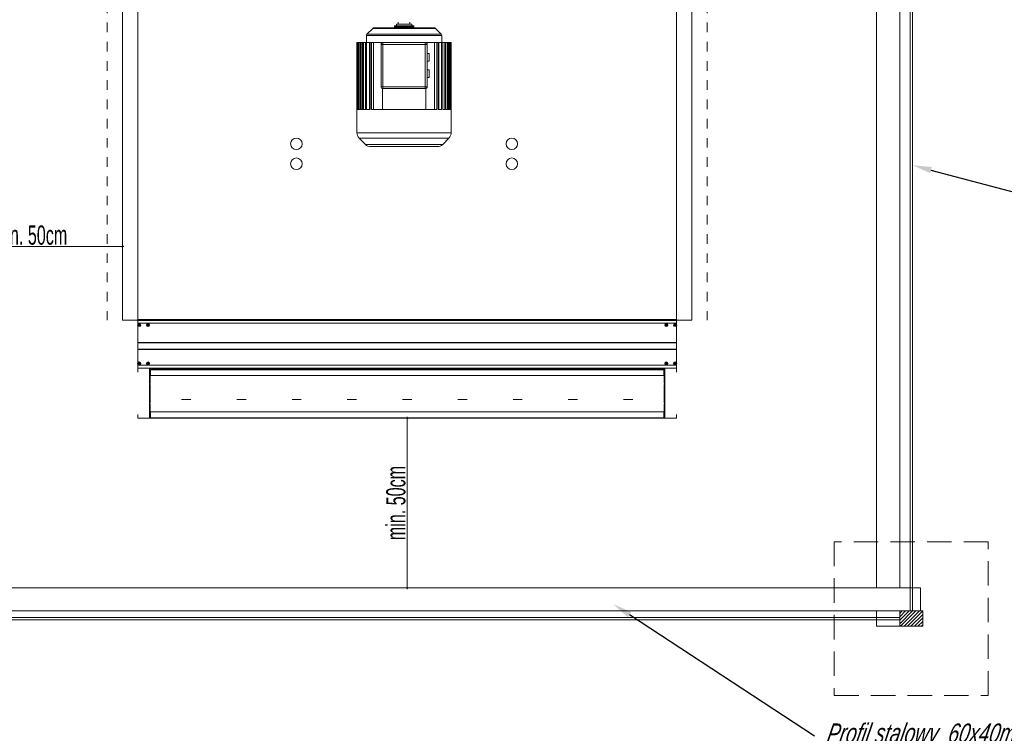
# Model space of a CAD drawing. Header units: millimetres. Extents: x -3034 to 546681, y -100001 to 133386.
# Tile 7 of 173: x 73241 to 75800, y -35908 to -34052. Entities that reach past the tile are written whole.
import ezdxf
from ezdxf import colors
from ezdxf.entities.mleader import LeaderData, LeaderLine
from ezdxf.math import Vec2, Vec3

# ---------------------------------------------------------------- set-up
doc = ezdxf.new("R2010")
doc.units = ezdxf.units.MM
doc.linetypes.add('Dashed2cust', pattern=[50, 25, -25])
doc.linetypes.add('HIDDEN', pattern=[9.525, 6.35, -3.175])
doc.layers.get('Defpoints').update_dxf_attribs({"color": 252})
doc.layers.add('112M-4-4P_DXF_CONTINUOUS_LINE', color=7, linetype='Continuous')
doc.layers.add('30X30_SH55_DXF_CONTINUOUS_LINE', color=7, linetype='Continuous')
for name, color, linetype, lineweight in [('A-widok', 7, 'Continuous', 15), ('I_WYMIARY', 6, 'Continuous', 18), ('PAB - opisy ogólne', 7, 'Continuous', 18)]:
    doc.layers.add(name, color=color, linetype=linetype, lineweight=lineweight)
doc.styles.add('DETALE1_20', font='arial.ttf', dxfattribs={"width": 0.6, "height": 50})
doc.styles.add('ROMANS-ITALIC', font='ariali.ttf', dxfattribs={"width": 0.7, "oblique": 12})
doc.dimstyles.new('Detale 1_20', dxfattribs={"dimscale": 0.12, "dimtxt": 50, "dimasz": 5, "dimexe": 50, "dimexo": 0, "dimgap": 30, "dimtad": 1, "dimdec": 0, "dimzin": 9, "dimdsep": 46, "dimtxsty": 'DETALE1_20', "dimblk1": 'DIM_KRESKA_', "dimblk2": 'DIM_KRESKA_', "dimsah": 1, "dimcen": 0, "dimse1": 1, "dimse2": 1, "dimclrd": 256, "dimclre": 256, "dimclrt": 256, "dimadec": 0, "dimazin": 0, "dimtfac": 0.01, "dimtdec": 1, "dimtix": 1, "dimtofl": 0, "dimtmove": 0, "dimatfit": 3, "dimfxl": 1, "dimtolj": 1, "dimtzin": 12, "dimlwd": -1, "dimarcsym": 0})

# ---------------------------------------------------------------- blocks, each defined once
blk = doc.blocks.new('DIM_KRESKA_')
for p, q in [((-6, 0), (6, 0)), ((0, 14), (0, -14))]:
    blk.add_line(p, q)
at = {"const_width": 1.2}
blk.add_lwpolyline([(-4.2, -4.2), (4.2, 4.2)], dxfattribs=at)
blk = doc.blocks.new('*D242')
at = {"layer": 'Defpoints', "color": 0}
for p in [(73028, -34641.4), (73028, -34820.1), (73508, -34833.5)]:
    blk.add_point(p, dxfattribs=at)
at = {"layer": 'I_WYMIARY'}
blk.add_line((73507.4, -34641.4), (73028.6, -34641.4), dxfattribs=at)
at = {"layer": 'I_WYMIARY', "xscale": 0.6, "yscale": 0.6, "zscale": 0.6, "rotation": 180}
blk.add_blockref('DIM_KRESKA_', (73028, -34641.4), dxfattribs=at)
at = {"layer": 'I_WYMIARY', "xscale": 0.6, "yscale": 0.6, "zscale": 0.6}
blk.add_blockref('DIM_KRESKA_', (73508, -34641.4), dxfattribs=at)
at = {"layer": 'I_WYMIARY', "insert": (73268, -34612.3), "char_height": 50, "attachment_point": 5, "style": 'DETALE1_20'}
blk.add_mtext('\\A1;min. 50cm', dxfattribs=at)
blk = doc.blocks.new('*D243')
at = {"layer": 'Defpoints', "color": 0}
for p in [(74248, -35088.5), (74245, -35529.5), (74248, -35529.5)]:
    blk.add_point(p, dxfattribs=at)
at = {"layer": 'I_WYMIARY'}
blk.add_line((74248, -35089.1), (74248, -35528.9), dxfattribs=at)
at = {"layer": 'I_WYMIARY', "xscale": 0.6, "yscale": 0.6, "zscale": 0.6}
for p, rotation in [((74248, -35088.5), 90), ((74248, -35529.5), 270)]:
    blk.add_blockref('DIM_KRESKA_', p, dxfattribs=dict(at, rotation=rotation))
at = {"layer": 'I_WYMIARY', "insert": (74218.8, -35309), "char_height": 50, "attachment_point": 5, "rotation": 90, "style": 'DETALE1_20'}
blk.add_mtext('\\A1;min. 50cm', dxfattribs=at)

msp = doc.modelspace()

# ---------------------------------------------------------------- hatches: boundary and pattern name
at = {"layer": 'A-widok'}
h = msp.add_hatch(dxfattribs=at)
h.set_pattern_fill('ANSI31', color=256, scale=2)
h.set_pattern_definition([(45, (72907.9597, -35629.474), (-4.490128, 4.490128), [])])
h.paths.add_polyline_path([(72907.96, -31999.474), (72967.96, -31999.474), (72967.96, -31959.474), (72907.96, -31959.474)])
h.paths.add_polyline_path([(72907.96, -35629.474), (72967.96, -35629.474), (72967.96, -35589.474), (72907.96, -35589.474)])
h.paths.add_polyline_path([(75587.96, -31999.474), (75527.96, -31999.474), (75527.96, -31959.474), (75587.96, -31959.474)])
h.paths.add_polyline_path([(75587.96, -35629.474), (75527.96, -35629.474), (75527.96, -35589.474), (75587.96, -35589.474)])
h.paths.add_polyline_path([(72907.96, -33865.474), (72967.96, -33865.474), (72967.96, -33825.474), (72907.96, -33825.474)])
h.paths.add_polyline_path([(75587.96, -33865.474), (75527.96, -33865.474), (75527.96, -33825.474), (75587.96, -33825.474)])

# ---------------------------------------------------------------- linework, layer by layer
at = {"linetype": 'Dashed2cust', "lineweight": 9}
for p, q in [((73467.96, -32609.474), (73467.96, -34833.474)), ((75027.96, -32609.474), (75027.96, -34833.474))]:
    msp.add_line(p, q, dxfattribs=at)
at = {"lineweight": 9}
for p, q in [((73507.96, -32609.474), (73507.96, -34833.474)), ((73547.96, -32611.474), (73547.96, -34831.474)), ((74947.96, -32611.474), (74947.96, -34831.474)), ((74987.96, -32609.474), (74987.96, -34833.474)), ((73547.96, -34833.474), (73507.96, -34833.474)), ((73547.96, -34831.474), (74947.96, -34831.474)), ((73547.96, -34833.474), (74947.96, -34833.474)), ((73577.96, -34833.474), (73577.96, -34831.474)), ((74917.96, -34833.474), (74917.96, -34831.474)), ((74947.96, -34833.474), (74987.96, -34833.474)), ((73547.96, -34968.648), (73547.96, -34958.474)), ((73547.96, -34958.474), (74947.96, -34958.474)), ((73734.85, -34960.521), (73728.387, -34960.521)), ((73878.473, -34960.521), (73872.01, -34960.521)), ((74022.095, -34960.521), (74015.632, -34960.521)), ((74165.718, -34960.521), (74159.255, -34960.521)), ((74309.341, -34960.521), (74302.878, -34960.521)), ((74452.964, -34960.521), (74446.501, -34960.521)), ((74596.586, -34960.521), (74590.123, -34960.521)), ((74740.209, -34960.521), (74733.746, -34960.521)), ((74947.96, -34958.474), (74947.96, -34968.648)), ((73547.96, -35078.3), (73547.96, -35088.474)), ((74947.96, -35088.474), (74947.96, -35078.3)), ((73547.96, -35088.474), (74947.96, -35088.474)), ((74899.274, -35088.474), (74880.603, -35088.474))]:
    msp.add_line(p, q, dxfattribs=at)
at = {"color": 7, "linetype": 'Continuous', "lineweight": 9}
for p, q in [((73547.96, -34833.474), (74947.96, -34833.474)), ((73547.96, -34844.04), (73547.96, -34833.474)), ((73547.96, -34833.974), (74947.96, -34833.974)), ((73547.96, -34841.224), (74947.96, -34841.224)), ((73547.96, -34841.474), (74947.96, -34841.474)), ((73547.96, -34944.04), (73547.96, -34847.908)), ((73549.318, -34845.474), (73553.601, -34845.474)), ((73549.318, -34846.474), (73553.601, -34846.474)), ((73550.46, -34845.474), (73550.46, -34846.474)), ((73550.96, -34843.832), (73550.96, -34848.116)), ((73551.96, -34844.974), (73550.96, -34844.974)), ((73551.96, -34846.474), (73550.96, -34845.474)), ((73551.96, -34845.474), (73550.96, -34846.474)), ((73551.96, -34845.974), (73550.96, -34845.974)), ((73551.96, -34846.974), (73550.96, -34846.974)), ((73551.46, -34845.474), (73551.46, -34846.474)), ((73551.96, -34843.832), (73551.96, -34848.116)), ((73552.46, -34845.474), (73552.46, -34846.474)), ((73572.318, -34845.474), (73576.601, -34845.474)), ((73572.318, -34846.474), (73576.601, -34846.474)), ((73573.46, -34845.474), (73573.46, -34846.474)), ((73573.96, -34843.832), (73573.96, -34848.116)), ((73574.96, -34844.974), (73573.96, -34844.974)), ((73574.96, -34846.474), (73573.96, -34845.474)), ((73574.96, -34845.474), (73573.96, -34846.474)), ((73574.96, -34845.974), (73573.96, -34845.974)), ((73574.96, -34846.974), (73573.96, -34846.974)), ((73574.46, -34845.474), (73574.46, -34846.474)), ((73574.96, -34843.832), (73574.96, -34848.116)), ((73575.46, -34845.474), (73575.46, -34846.474)), ((74923.601, -34845.474), (74919.318, -34845.474)), ((74923.601, -34846.474), (74919.318, -34846.474)), ((74920.46, -34845.474), (74920.46, -34846.474)), ((74920.96, -34843.832), (74920.96, -34848.116)), ((74920.96, -34844.974), (74921.96, -34844.974)), ((74920.96, -34846.474), (74921.96, -34845.474)), ((74920.96, -34845.474), (74921.96, -34846.474)), ((74920.96, -34845.974), (74921.96, -34845.974)), ((74920.96, -34846.974), (74921.96, -34846.974)), ((74921.46, -34845.474), (74921.46, -34846.474)), ((74921.96, -34843.832), (74921.96, -34848.116)), ((74922.46, -34845.474), (74922.46, -34846.474)), ((74946.601, -34845.474), (74942.318, -34845.474)), ((74946.601, -34846.474), (74942.318, -34846.474)), ((74943.46, -34845.474), (74943.46, -34846.474)), ((74943.96, -34843.832), (74943.96, -34848.116)), ((74943.96, -34844.974), (74944.96, -34844.974)), ((74943.96, -34846.474), (74944.96, -34845.474)), ((74943.96, -34845.474), (74944.96, -34846.474)), ((74943.96, -34845.974), (74944.96, -34845.974)), ((74943.96, -34846.974), (74944.96, -34846.974)), ((74944.46, -34845.474), (74944.46, -34846.474)), ((74944.96, -34843.832), (74944.96, -34848.116)), ((74945.46, -34845.474), (74945.46, -34846.474)), ((74947.96, -34844.04), (74947.96, -34833.474)), ((74947.96, -34944.04), (74947.96, -34847.908)), ((73547.96, -34891.474), (74947.96, -34891.474)), ((73547.96, -34891.974), (74947.96, -34891.974)), ((73547.96, -34908.974), (74947.96, -34908.974)), ((73547.96, -34909.474), (74947.96, -34909.474)), ((73547.96, -34958.474), (73547.96, -34947.908)), ((73547.96, -34950.474), (74947.96, -34950.474)), ((73547.96, -34950.724), (74947.96, -34950.724)), ((73549.318, -34945.474), (73553.601, -34945.474)), ((73549.318, -34946.474), (73553.601, -34946.474)), ((73550.46, -34945.474), (73550.46, -34946.474)), ((73550.96, -34943.832), (73550.96, -34948.116)), ((73551.96, -34944.974), (73550.96, -34944.974)), ((73551.96, -34945.474), (73550.96, -34946.474)), ((73551.96, -34946.474), (73550.96, -34945.474)), ((73551.96, -34945.974), (73550.96, -34945.974)), ((73551.96, -34946.974), (73550.96, -34946.974)), ((73551.46, -34945.474), (73551.46, -34946.474)), ((73551.96, -34943.832), (73551.96, -34948.116)), ((73552.46, -34945.474), (73552.46, -34946.474)), ((73572.318, -34945.474), (73576.601, -34945.474)), ((73572.318, -34946.474), (73576.601, -34946.474)), ((73573.46, -34945.474), (73573.46, -34946.474)), ((73573.96, -34943.832), (73573.96, -34948.116)), ((73574.96, -34944.974), (73573.96, -34944.974)), ((73574.96, -34945.474), (73573.96, -34946.474)), ((73574.96, -34946.474), (73573.96, -34945.474)), ((73574.96, -34945.974), (73573.96, -34945.974)), ((73574.96, -34946.974), (73573.96, -34946.974)), ((73574.46, -34945.474), (73574.46, -34946.474)), ((73574.96, -34943.832), (73574.96, -34948.116)), ((73575.46, -34945.474), (73575.46, -34946.474)), ((74923.601, -34945.474), (74919.318, -34945.474)), ((74923.601, -34946.474), (74919.318, -34946.474)), ((74920.46, -34945.474), (74920.46, -34946.474)), ((74920.96, -34943.832), (74920.96, -34948.116)), ((74920.96, -34944.974), (74921.96, -34944.974)), ((74920.96, -34945.474), (74921.96, -34946.474)), ((74920.96, -34946.474), (74921.96, -34945.474)), ((74920.96, -34945.974), (74921.96, -34945.974)), ((74920.96, -34946.974), (74921.96, -34946.974)), ((74921.46, -34945.474), (74921.46, -34946.474)), ((74921.96, -34943.832), (74921.96, -34948.116)), ((74922.46, -34945.474), (74922.46, -34946.474)), ((74946.601, -34945.474), (74942.318, -34945.474)), ((74946.601, -34946.474), (74942.318, -34946.474)), ((74943.46, -34945.474), (74943.46, -34946.474)), ((74943.96, -34943.832), (74943.96, -34948.116)), ((74943.96, -34944.974), (74944.96, -34944.974)), ((74943.96, -34945.474), (74944.96, -34946.474)), ((74943.96, -34946.474), (74944.96, -34945.474)), ((74943.96, -34945.974), (74944.96, -34945.974)), ((74943.96, -34946.974), (74944.96, -34946.974)), ((74944.46, -34945.474), (74944.46, -34946.474)), ((74944.96, -34943.832), (74944.96, -34948.116)), ((74945.46, -34945.474), (74945.46, -34946.474)), ((74947.96, -34958.474), (74947.96, -34947.908)), ((73547.96, -34957.974), (74947.96, -34957.974)), ((73547.96, -34958.474), (74947.96, -34958.474)), ((73577.96, -34958.474), (73577.96, -35088.474)), ((74917.96, -34958.474), (73577.96, -34958.474)), ((73577.96, -35086.939), (73577.96, -34962.057)), ((73577.96, -34962.471), (73579.396, -34962.471)), ((73577.96, -34976.899), (73579.396, -34976.899)), ((73577.96, -34978.435), (73580.695, -34978.435)), ((73579.396, -34962.057), (73579.396, -34976.899)), ((73579.396, -35070.561), (73579.396, -34978.435)), ((73580.114, -34960.521), (73580.114, -34961.545)), ((73580.114, -34960.521), (74915.805, -34960.521)), ((73580.114, -34961.545), (73580.695, -34961.545)), ((73580.114, -34978.435), (73580.114, -34997.167)), ((73580.695, -34960.521), (73580.695, -34976.899)), ((73580.695, -34962.057), (74915.224, -34962.057)), ((73580.695, -34976.899), (73580.695, -34978.435)), ((73580.695, -34976.899), (74915.224, -34976.899)), ((73597.028, -34960.521), (73596.479, -34960.102)), ((73740.651, -34960.521), (73740.102, -34960.102)), ((73740.651, -34960.521), (73740.102, -34960.102)), ((73884.274, -34960.521), (73883.725, -34960.102)), ((73884.274, -34960.521), (73883.725, -34960.102)), ((74027.896, -34960.521), (74027.347, -34960.102)), ((74027.896, -34960.521), (74027.347, -34960.102)), ((74171.519, -34960.521), (74170.97, -34960.102)), ((74171.519, -34960.521), (74170.97, -34960.102)), ((74315.142, -34960.521), (74314.593, -34960.102)), ((74315.142, -34960.521), (74314.593, -34960.102)), ((74458.765, -34960.521), (74458.216, -34960.102)), ((74458.765, -34960.521), (74458.216, -34960.102)), ((74602.387, -34960.521), (74601.838, -34960.102)), ((74602.387, -34960.521), (74601.838, -34960.102)), ((74746.01, -34960.521), (74745.461, -34960.102)), ((74746.01, -34960.521), (74745.461, -34960.102)), ((74915.224, -34960.521), (74915.224, -34976.899)), ((74915.805, -34961.545), (74915.224, -34961.545)), ((74915.224, -34976.899), (74915.224, -34978.435)), ((74917.96, -34978.435), (74915.224, -34978.435)), ((74915.805, -34960.521), (74915.805, -34961.545)), ((74915.805, -34996.919), (74915.805, -34978.435)), ((74916.523, -34962.057), (74916.523, -34976.899)), ((74917.96, -34962.471), (74916.523, -34962.471)), ((74917.96, -34976.899), (74916.523, -34976.899)), ((74916.523, -34978.435), (74916.523, -35070.561)), ((74917.96, -35088.474), (74917.96, -34958.474)), ((74917.96, -35086.939), (74917.96, -34962.057)), ((73580.114, -35000.895), (73580.114, -35048.348)), ((74915.805, -35048.1), (74915.805, -35000.647)), ((73580.114, -35052.076), (73580.114, -35070.561)), ((73685.492, -35039.34), (73661.445, -35039.34)), ((73829.115, -35039.34), (73805.068, -35039.34)), ((73972.738, -35039.34), (73948.691, -35039.34)), ((74116.36, -35039.34), (74092.313, -35039.34)), ((74259.983, -35039.34), (74235.936, -35039.34)), ((74403.606, -35039.34), (74379.559, -35039.34)), ((74547.229, -35039.34), (74523.182, -35039.34)), ((74690.851, -35039.34), (74666.804, -35039.34)), ((74834.474, -35039.34), (74810.427, -35039.34)), ((74915.805, -35070.561), (74915.805, -35051.828)), ((73577.96, -35070.561), (73580.695, -35070.561)), ((73577.96, -35072.096), (73579.396, -35072.096)), ((73579.396, -35086.939), (73579.396, -35072.096)), ((73580.695, -35072.096), (73580.695, -35070.561)), ((73580.695, -35072.096), (73580.695, -35088.399)), ((73580.695, -35072.096), (74915.224, -35072.096)), ((74917.96, -35070.561), (74915.224, -35070.561)), ((74915.224, -35072.096), (74915.224, -35070.561)), ((74915.224, -35072.096), (74915.224, -35088.399)), ((74917.96, -35072.096), (74916.523, -35072.096)), ((74916.523, -35072.096), (74916.523, -35086.939)), ((73577.96, -35086.525), (73579.396, -35086.525)), ((73577.96, -35088.474), (74917.96, -35088.474)), ((73580.114, -35088.474), (73580.114, -35087.451)), ((73580.114, -35087.451), (73580.695, -35087.451)), ((73580.695, -35086.939), (74915.224, -35086.939)), ((74915.805, -35087.451), (74915.224, -35087.451)), ((74915.805, -35088.474), (74915.805, -35087.451)), ((74917.96, -35086.525), (74916.523, -35086.525))]:
    msp.add_line(p, q, dxfattribs=at)
for points in [[(73549.318, -34845.474), (73549.313, -34845.64), (73549.311, -34845.807), (73549.31, -34845.974), (73549.311, -34846.141), (73549.313, -34846.308), (73549.318, -34846.474)], [(73550.96, -34843.832), (73551.084, -34843.829), (73551.208, -34843.826), (73551.334, -34843.825), (73551.46, -34843.824)], [(73551.46, -34848.124), (73551.333, -34848.124), (73551.207, -34848.122), (73551.083, -34848.12), (73550.96, -34848.116)], [(73551.46, -34843.824), (73551.587, -34843.825), (73551.712, -34843.826), (73551.837, -34843.829), (73551.96, -34843.832)], [(73551.96, -34848.116), (73551.836, -34848.12), (73551.711, -34848.122), (73551.586, -34848.124), (73551.46, -34848.124)], [(73553.601, -34846.474), (73553.606, -34846.308), (73553.609, -34846.141), (73553.61, -34845.974), (73553.609, -34845.807), (73553.606, -34845.64), (73553.601, -34845.474)], [(73572.318, -34845.474), (73572.313, -34845.64), (73572.311, -34845.807), (73572.31, -34845.974), (73572.311, -34846.141), (73572.313, -34846.308), (73572.318, -34846.474)], [(73573.96, -34843.832), (73574.084, -34843.829), (73574.208, -34843.826), (73574.334, -34843.825), (73574.46, -34843.824)], [(73574.46, -34848.124), (73574.333, -34848.124), (73574.207, -34848.122), (73574.083, -34848.12), (73573.96, -34848.116)], [(73574.46, -34843.824), (73574.587, -34843.825), (73574.712, -34843.826), (73574.837, -34843.829), (73574.96, -34843.832)], [(73574.96, -34848.116), (73574.836, -34848.12), (73574.711, -34848.122), (73574.586, -34848.124), (73574.46, -34848.124)], [(73576.601, -34846.474), (73576.606, -34846.308), (73576.609, -34846.141), (73576.61, -34845.974), (73576.609, -34845.807), (73576.606, -34845.64), (73576.601, -34845.474)], [(74919.318, -34846.474), (74919.313, -34846.308), (74919.311, -34846.141), (74919.31, -34845.974), (74919.311, -34845.807), (74919.313, -34845.64), (74919.318, -34845.474)], [(74921.46, -34843.824), (74921.333, -34843.825), (74921.207, -34843.826), (74921.083, -34843.829), (74920.96, -34843.832)], [(74920.96, -34848.116), (74921.084, -34848.12), (74921.208, -34848.122), (74921.334, -34848.124), (74921.46, -34848.124)], [(74921.96, -34843.832), (74921.836, -34843.829), (74921.711, -34843.826), (74921.586, -34843.825), (74921.46, -34843.824)], [(74921.46, -34848.124), (74921.587, -34848.124), (74921.712, -34848.122), (74921.837, -34848.12), (74921.96, -34848.116)], [(74923.601, -34845.474), (74923.606, -34845.64), (74923.609, -34845.807), (74923.61, -34845.974), (74923.609, -34846.141), (74923.606, -34846.308), (74923.601, -34846.474)], [(74942.318, -34846.474), (74942.313, -34846.308), (74942.311, -34846.141), (74942.31, -34845.974), (74942.311, -34845.807), (74942.313, -34845.64), (74942.318, -34845.474)], [(74944.46, -34843.824), (74944.333, -34843.825), (74944.207, -34843.826), (74944.083, -34843.829), (74943.96, -34843.832)], [(74943.96, -34848.116), (74944.084, -34848.12), (74944.208, -34848.122), (74944.334, -34848.124), (74944.46, -34848.124)], [(74944.96, -34843.832), (74944.836, -34843.829), (74944.711, -34843.826), (74944.586, -34843.825), (74944.46, -34843.824)], [(74944.46, -34848.124), (74944.587, -34848.124), (74944.712, -34848.122), (74944.837, -34848.12), (74944.96, -34848.116)], [(74946.601, -34845.474), (74946.606, -34845.64), (74946.609, -34845.807), (74946.61, -34845.974), (74946.609, -34846.141), (74946.606, -34846.308), (74946.601, -34846.474)], [(73549.318, -34945.474), (73549.313, -34945.64), (73549.311, -34945.807), (73549.31, -34945.974), (73549.311, -34946.141), (73549.313, -34946.308), (73549.318, -34946.474)], [(73550.96, -34943.832), (73551.084, -34943.829), (73551.208, -34943.826), (73551.334, -34943.825), (73551.46, -34943.824)], [(73551.46, -34948.124), (73551.333, -34948.124), (73551.207, -34948.122), (73551.083, -34948.12), (73550.96, -34948.116)], [(73551.46, -34943.824), (73551.587, -34943.825), (73551.712, -34943.826), (73551.837, -34943.829), (73551.96, -34943.832)], [(73551.96, -34948.116), (73551.836, -34948.12), (73551.711, -34948.122), (73551.586, -34948.124), (73551.46, -34948.124)], [(73553.601, -34946.474), (73553.606, -34946.308), (73553.609, -34946.141), (73553.61, -34945.974), (73553.609, -34945.807), (73553.606, -34945.64), (73553.601, -34945.474)], [(73572.318, -34945.474), (73572.313, -34945.64), (73572.311, -34945.807), (73572.31, -34945.974), (73572.311, -34946.141), (73572.313, -34946.308), (73572.318, -34946.474)], [(73573.96, -34943.832), (73574.084, -34943.829), (73574.208, -34943.826), (73574.334, -34943.825), (73574.46, -34943.824)], [(73574.46, -34948.124), (73574.333, -34948.124), (73574.207, -34948.122), (73574.083, -34948.12), (73573.96, -34948.116)], [(73574.46, -34943.824), (73574.587, -34943.825), (73574.712, -34943.826), (73574.837, -34943.829), (73574.96, -34943.832)], [(73574.96, -34948.116), (73574.836, -34948.12), (73574.711, -34948.122), (73574.586, -34948.124), (73574.46, -34948.124)], [(73576.601, -34946.474), (73576.606, -34946.308), (73576.609, -34946.141), (73576.61, -34945.974), (73576.609, -34945.807), (73576.606, -34945.64), (73576.601, -34945.474)], [(74919.318, -34946.474), (74919.313, -34946.308), (74919.311, -34946.141), (74919.31, -34945.974), (74919.311, -34945.807), (74919.313, -34945.64), (74919.318, -34945.474)], [(74921.46, -34943.824), (74921.333, -34943.825), (74921.207, -34943.826), (74921.083, -34943.829), (74920.96, -34943.832)], [(74920.96, -34948.116), (74921.084, -34948.12), (74921.208, -34948.122), (74921.334, -34948.124), (74921.46, -34948.124)], [(74921.96, -34943.832), (74921.836, -34943.829), (74921.711, -34943.826), (74921.586, -34943.825), (74921.46, -34943.824)], [(74921.46, -34948.124), (74921.587, -34948.124), (74921.712, -34948.122), (74921.837, -34948.12), (74921.96, -34948.116)], [(74923.601, -34945.474), (74923.606, -34945.64), (74923.609, -34945.807), (74923.61, -34945.974), (74923.609, -34946.141), (74923.606, -34946.308), (74923.601, -34946.474)], [(74942.318, -34946.474), (74942.313, -34946.308), (74942.311, -34946.141), (74942.31, -34945.974), (74942.311, -34945.807), (74942.313, -34945.64), (74942.318, -34945.474)], [(74944.46, -34943.824), (74944.333, -34943.825), (74944.207, -34943.826), (74944.083, -34943.829), (74943.96, -34943.832)], [(74943.96, -34948.116), (74944.084, -34948.12), (74944.208, -34948.122), (74944.334, -34948.124), (74944.46, -34948.124)], [(74944.96, -34943.832), (74944.836, -34943.829), (74944.711, -34943.826), (74944.586, -34943.825), (74944.46, -34943.824)], [(74944.46, -34948.124), (74944.587, -34948.124), (74944.712, -34948.122), (74944.837, -34948.12), (74944.96, -34948.116)], [(74946.601, -34945.474), (74946.606, -34945.64), (74946.609, -34945.807), (74946.61, -34945.974), (74946.609, -34946.141), (74946.606, -34946.308), (74946.601, -34946.474)]]:
    msp.add_lwpolyline(points, dxfattribs=at)
for centre, radius in [((73551.46, -34845.974), 4), ((73551.46, -34845.974), 3.545), ((73574.46, -34845.974), 4), ((73574.46, -34845.974), 3.545), ((74921.46, -34845.974), 4), ((74921.46, -34845.974), 3.545), ((74944.46, -34845.974), 4), ((74944.46, -34845.974), 3.545), ((73551.46, -34945.974), 4), ((73551.46, -34945.974), 3.545), ((73574.46, -34945.974), 4), ((73574.46, -34945.974), 3.545), ((74921.46, -34945.974), 4), ((74921.46, -34945.974), 3.545), ((74944.46, -34945.974), 4), ((74944.46, -34945.974), 3.545)]:
    msp.add_circle(centre, radius, dxfattribs=at)
for centre, major_axis, start_param, end_param in [((73580.114, -34962.057), (2.154, 0), 1.57079633, 3.14159265), ((73580.114, -34962.057), (0.718, 0), 1.57079633, 3.14159265), ((73591.227, -34963.592), (7.181, 0), 0.75049158, 1.57079633), ((73734.85, -34963.592), (7.181, 0), 0.75049158, 1.57079633), ((73734.85, -34963.592), (7.181, 0), 0.75049158, 1.57079633), ((73878.473, -34963.592), (7.181, 0), 0.75049158, 1.57079633), ((73878.473, -34963.592), (7.181, 0), 0.75049158, 1.57079633), ((74022.095, -34963.592), (7.181, 0), 0.75049158, 1.57079633), ((74022.095, -34963.592), (7.181, 0), 0.75049158, 1.57079633), ((74165.718, -34963.592), (7.181, 0), 0.75049158, 1.57079633), ((74165.718, -34963.592), (7.181, 0), 0.75049158, 1.57079633), ((74309.341, -34963.592), (7.181, 0), 0.75049158, 1.57079633), ((74309.341, -34963.592), (7.181, 0), 0.75049158, 1.57079633), ((74452.964, -34963.592), (7.181, 0), 0.75049158, 1.57079633), ((74452.964, -34963.592), (7.181, 0), 0.75049158, 1.57079633), ((74596.586, -34963.592), (7.181, 0), 0.75049158, 1.57079633), ((74596.586, -34963.592), (7.181, 0), 0.75049158, 1.57079633), ((74740.209, -34963.592), (7.181, 0), 0.75049158, 1.57079633), ((74740.209, -34963.592), (7.181, 0), 0.75049158, 1.57079633), ((74915.805, -34962.057), (2.154, 0), 0, 1.57079633), ((74915.805, -34962.057), (0.718, 0), 0, 1.57079633), ((73580.114, -35086.939), (2.154, 0), 3.14159265, 4.55311159), ((73580.114, -35086.939), (0.718, 0), 3.14159265, 4.71238898), ((74915.805, -35086.939), (0.718, 0), 4.71238898, 6.28318531), ((74915.805, -35086.939), (2.154, 0), 4.87166637, 6.28318531)]:
    msp.add_ellipse(centre, major_axis=major_axis, ratio=0.71271595, start_param=start_param, end_param=end_param, dxfattribs=at)
at = {"layer": '112M-4-4P_DXF_CONTINUOUS_LINE', "color": 0, "linetype": 'Continuous', "lineweight": 9}
for p, q in [((74224.96, -34062.984), (74224.96, -34057.984)), ((74254.96, -34062.984), (74254.96, -34057.984)), ((74143.424, -34089.519), (74158.495, -34074.448)), ((74158.495, -34074.448), (74321.424, -34074.448)), ((74317.889, -34072.984), (74162.031, -34072.984)), ((74214.96, -34069.984), (74214.96, -34067.984)), ((74264.96, -34069.984), (74214.96, -34069.984)), ((74214.962, -34067.984), (74264.958, -34067.984)), ((74219.96, -34067.984), (74219.96, -34062.984)), ((74219.961, -34062.984), (74259.958, -34062.984)), ((74259.96, -34067.984), (74259.96, -34062.984)), ((74264.96, -34069.984), (74264.96, -34067.984)), ((74336.495, -34089.519), (74321.424, -34074.448)), ((74141.96, -34110.984), (74141.96, -34093.055)), ((74141.96, -34093.055), (74337.96, -34093.055)), ((74143.424, -34089.519), (74336.495, -34089.519)), ((74337.96, -34093.055), (74337.96, -34110.984)), ((74117.476, -34284.984), (74117.476, -34110.984)), ((74150.049, -34110.984), (74117.476, -34110.984)), ((74117.869, -34284.984), (74117.869, -34110.984)), ((74118.262, -34284.984), (74118.262, -34110.984)), ((74119.451, -34284.984), (74119.451, -34110.984)), ((74120.251, -34284.984), (74120.251, -34110.984)), ((74122.273, -34284.984), (74122.273, -34110.984)), ((74123.503, -34284.984), (74123.503, -34110.984)), ((74126.424, -34284.984), (74126.424, -34110.984)), ((74128.128, -34284.984), (74128.128, -34110.984)), ((74132.06, -34284.984), (74132.06, -34110.984)), ((74134.308, -34284.984), (74134.308, -34110.984)), ((74139.43, -34284.984), (74139.43, -34110.984)), ((74142.337, -34284.984), (74142.337, -34110.984)), ((74150.049, -34110.984), (74150.049, -34284.984)), ((74150.05, -34110.984), (74362.443, -34110.984)), ((74151.436, -34110.984), (74151.436, -34284.984)), ((74155.285, -34110.984), (74155.285, -34284.984)), ((74160.654, -34110.984), (74160.654, -34284.984)), ((74179.96, -34115.984), (74179.96, -34225.984)), ((74179.96, -34115.984), (74299.96, -34115.984)), ((74184.96, -34230.984), (74184.96, -34110.984)), ((74294.96, -34230.984), (74294.96, -34110.984)), ((74299.96, -34115.984), (74299.96, -34225.984)), ((74319.265, -34284.984), (74319.265, -34110.984)), ((74324.635, -34284.984), (74324.635, -34110.984)), ((74328.483, -34284.984), (74328.483, -34110.984)), ((74329.87, -34284.984), (74329.87, -34110.984)), ((74337.583, -34284.984), (74337.583, -34110.984)), ((74340.49, -34284.984), (74340.49, -34110.984)), ((74345.611, -34284.984), (74345.611, -34110.984)), ((74347.859, -34284.984), (74347.859, -34110.984)), ((74351.791, -34284.984), (74351.791, -34110.984)), ((74353.495, -34284.984), (74353.495, -34110.984)), ((74356.417, -34284.984), (74356.417, -34110.984)), ((74357.647, -34284.984), (74357.647, -34110.984)), ((74359.669, -34284.984), (74359.669, -34110.984)), ((74360.468, -34284.984), (74360.468, -34110.984)), ((74361.657, -34284.984), (74361.657, -34110.984)), ((74362.051, -34284.984), (74362.051, -34110.984)), ((74362.443, -34284.984), (74362.443, -34110.984)), ((74299.96, -34139.984), (74304.96, -34139.984)), ((74299.96, -34159.984), (74304.96, -34159.984)), ((74304.96, -34159.983), (74304.96, -34139.984)), ((74299.96, -34181.984), (74304.96, -34181.984)), ((74304.96, -34201.983), (74304.96, -34181.984)), ((74299.96, -34201.984), (74304.96, -34201.984)), ((74179.96, -34225.984), (74299.96, -34225.984)), ((74183.469, -34230.756), (74183.469, -34284.984)), ((74184.96, -34230.984), (74294.96, -34230.984)), ((74296.451, -34284.984), (74296.451, -34230.756)), ((74117.46, -34284.984), (74117.46, -34345.699)), ((74117.476, -34284.984), (74117.869, -34284.984)), ((74118.262, -34284.984), (74119.451, -34284.984)), ((74120.251, -34284.984), (74122.273, -34284.984)), ((74123.503, -34284.984), (74126.424, -34284.984)), ((74128.128, -34284.984), (74132.06, -34284.984)), ((74134.308, -34284.984), (74139.43, -34284.984)), ((74142.337, -34284.984), (74151.436, -34284.984)), ((74155.285, -34284.984), (74324.635, -34284.984)), ((74328.483, -34284.984), (74337.583, -34284.984)), ((74340.49, -34284.984), (74345.611, -34284.984)), ((74347.859, -34284.984), (74351.791, -34284.984)), ((74353.495, -34284.984), (74356.417, -34284.984)), ((74357.647, -34284.984), (74359.669, -34284.984)), ((74360.468, -34284.984), (74361.657, -34284.984)), ((74362.051, -34284.984), (74362.443, -34284.984)), ((74362.46, -34284.984), (74362.46, -34345.699)), ((74117.46, -34345.699), (74362.46, -34345.699)), ((74123.318, -34359.841), (74356.602, -34359.841)), ((74123.318, -34359.841), (74139.602, -34376.126)), ((74356.602, -34359.841), (74340.318, -34376.126)), ((74340.318, -34376.126), (74139.602, -34376.126)), ((74326.175, -34381.984), (74153.744, -34381.984))]:
    msp.add_line(p, q, dxfattribs=at)
for centre, radius, start, end in [((74162.031, -34077.984), 5, 89.999999, 134.999999), ((74211.96, -34069.984), 3, 270.002403, 0), ((74267.96, -34069.984), 3, 180, 269.997597), ((74317.889, -34077.984), 5, 45.000001, 90.000001), ((74146.96, -34093.055), 5, 135, 180), ((74332.96, -34093.055), 5, 0, 45), ((74184.96, -34115.984), 5, 90, 180), ((74294.96, -34115.984), 5, 0, 90), ((74184.96, -34225.984), 5, 180, 270), ((74294.96, -34225.984), 5, 270, 0), ((74137.46, -34345.699), 20, 180, 225), ((74342.46, -34345.699), 20, 315, 0), ((74153.744, -34361.984), 20, 225, 270), ((74326.175, -34361.984), 20, 270, 315)]:
    msp.add_arc(centre, radius, start, end, dxfattribs=at)
at = {"layer": '30X30_SH55_DXF_CONTINUOUS_LINE', "color": 0, "linetype": 'Continuous', "lineweight": 9}
for centre in [(73959.96, -34374.484), (74519.96, -34374.484), (73959.96, -34426.484), (74519.96, -34426.484)]:
    msp.add_circle(centre, 15, dxfattribs=at)
at = {"layer": 'A-widok'}
for points in [[(75554.96, -31999.474), (75554.96, -35589.474)], [(75560.96, -31999.474), (75560.96, -35589.474)], [(75467.96, -32059.474), (75467.96, -35529.474)], [(75527.96, -35529.474), (75527.96, -32059.474)], [(75467.96, -35589.474), (75467.96, -35629.474), (75527.96, -35629.474), (75527.96, -35589.474)], [(75527.96, -35606.474), (72967.96, -35606.474)], [(75527.96, -35612.474), (72967.96, -35612.474)]]:
    msp.add_lwpolyline(points, dxfattribs=at)
at = {"layer": 'A-widok', "linetype": 'HIDDEN', "ltscale": 10}
msp.add_lwpolyline([(75357.96, -35809.474), (75757.96, -35809.474), (75757.96, -35409.474), (75357.96, -35409.474)], close=True, dxfattribs=at)
at = {"layer": 'A-widok'}
for points in [[(72907.96, -35589.474), (75581.96, -35589.474), (75581.96, -35529.474), (72907.96, -35529.474)], [(75587.96, -35629.474), (75527.96, -35629.474), (75527.96, -35589.474), (75587.96, -35589.474)]]:
    msp.add_lwpolyline(points, close=True, dxfattribs=at)

# ---------------------------------------------------------------- dimensions: what is measured, and where the dimension line sits
at = {"layer": 'I_WYMIARY'}
dim = msp.add_linear_dim(base=(73027.96, -34641.424), p1=(73507.96, -34833.474), p2=(73027.96, -34820.061), text='min. 50cm', dimstyle='Detale 1_20', dxfattribs=at)
dim.commit()
dim.dimension.update_dxf_attribs({"geometry": '*D242', "text_midpoint": (73267.96, -34612.295)})
dim = msp.add_linear_dim(base=(74247.96, -35529.474), p1=(74247.96, -35088.474), p2=(74244.96, -35529.474), angle=90, text='min. 50cm', dimstyle='Detale 1_20', override={"dimtxsty": 'DETALE1_20', "dimblk1": 'DIM_KRESKA_', "dimblk2": 'DIM_KRESKA_'}, dxfattribs=at)
dim.commit()
dim.dimension.update_dxf_attribs({"geometry": '*D243', "text_midpoint": (74218.831, -35308.974)})

# ---------------------------------------------------------------- leaders
at = {"layer": 'PAB - opisy ogólne'}
ml = msp.add_multileader_mtext('Standard', dxfattribs=at)
ml.set_content('Ogrodzenie z aluminiowej \\Psiatki cięto-ciągnionej romb 20x15x1,5', color=256, style='ROMANS-ITALIC')
ml.set_leader_properties()
ml.build(insert=Vec2(0, 0))
ml.multileader.update_dxf_attribs({"text_right_attachment_type": 5, "dogleg_length": 0, "arrow_head_size": 50})
ctx = ml.context
ctx.base_point, ctx.char_height, ctx.arrow_head_size, ctx.landing_gap_size, ctx.plane_origin = Vec3(76110.437, -34575.89), 50, 50, 30, Vec3(77688.047, -34692.509)
ctx.right_attachment = 5
notes = []
notes.append((ctx, [(0, (1, 1, 0), (76110.437, -34575.89), (1, 0), 0, [(0, [(75560.96, -34430.134)], 256, [])])]))
ctx.mtext.insert, ctx.mtext.line_spacing_factor, ctx.mtext.flow_direction = Vec3(76140.437, -34543.558), 0.85, 5
ml = msp.add_multileader_mtext('Standard', dxfattribs=at)
ml.set_content('Profil stalowy  60x40mm \\Pw celu usztywnienia konstrukcji ogrodzenia', color=256, style='ROMANS-ITALIC')
ml.set_leader_properties()
ml.build(insert=Vec2(0, 0))
ml.multileader.update_dxf_attribs({"text_right_attachment_type": 5, "dogleg_length": 0, "arrow_head_size": 50})
ctx = ml.context
ctx.base_point, ctx.char_height, ctx.arrow_head_size, ctx.landing_gap_size, ctx.plane_origin = Vec3(75306.215, -35914.629), 50, 50, 30, Vec3(76942.385, -36155.196)
ctx.right_attachment = 5
notes.append((ctx, [(0, (1, 1, 0), (75306.215, -35914.629), (1, 0), 0, [(0, [(74783.676, -35571.76)], 256, [])])]))
ctx.mtext.insert, ctx.mtext.line_spacing_factor, ctx.mtext.flow_direction = Vec3(75336.215, -35882.279), 0.85, 5
for ctx, leaders in notes:
    for number, flags, end, landing, length, lines in leaders:
        leader = LeaderData()
        leader.index, (leader.has_last_leader_line, leader.has_dogleg_vector, leader.attachment_direction) = number, flags
        leader.last_leader_point, leader.dogleg_vector, leader.dogleg_length = Vec3(end), Vec3(landing), length
        for number, points, colour, breaks in lines:
            line = LeaderLine()
            line.index, line.vertices, line.color, line.breaks = number, Vec3.list(points), colors.encode_raw_color(colour), breaks
            leader.lines.append(line)
        ctx.leaders.append(leader)

doc.saveas('drawing.dxf')
